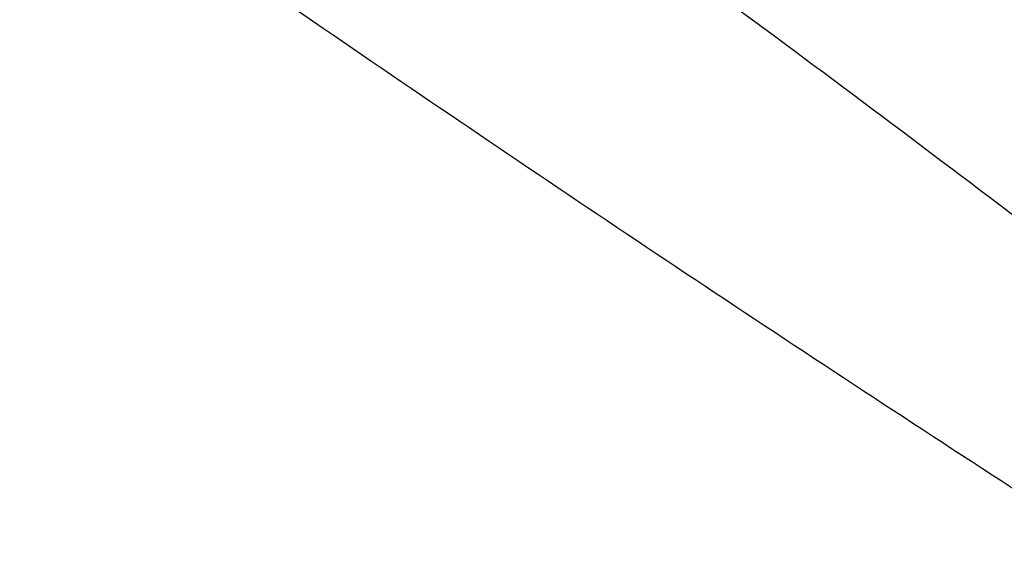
# Model space of a CAD drawing. Header units: millimetres. Extents: x 0 to 768, y 0 to 594.
# Tile 125 of 145: x 621.212 to 622.958, y 400.719 to 401.674. Entities that reach past the tile are written whole.
import ezdxf

# ---------------------------------------------------------------- set-up
doc = ezdxf.new("R2010")
doc.units = ezdxf.units.MM
doc.header["$LTSCALE"] = 2.75

msp = doc.modelspace()

# ---------------------------------------------------------------- linework, layer by layer
for points in [[(625.5867, 397.9308), (616.0995, 403.4076), (608.6912, 410.6165), (605.4492, 418.5048)], [(625.5867, 397.2776), (616.0995, 402.7544), (608.6912, 409.9633), (605.4492, 417.8515)], [(625.5867, 396.2977), (616.0995, 401.7745), (608.6912, 408.9834), (605.4492, 416.8717)]]:
    msp.add_open_spline(points, degree=3)
for points, knots in [([(625.9402, 396.5018), (624.6413, 397.2851), (622.0289, 398.8604), (618.4911, 401.4397), (615.2442, 404.1747), (612.29, 407.108), (609.7337, 410.2338), (608.0416, 412.6293), (607.3888, 413.9863), (607.2799, 414.2127)], [0, 0, 0, 0, 0.155364, 0.312463, 0.470911, 0.63036, 0.798162, 0.966324, 1, 1, 1, 1]), ([(625.6758, 399.7152), (625.6275, 399.729), (625.5304, 399.7566), (625.3826, 399.8079), (625.2322, 399.8668), (625.0363, 399.9526), (624.7897, 400.0762), (624.4012, 400.2991), (623.9181, 400.6215), (623.352, 401.0403), (622.7927, 401.4649), (622.2387, 401.8762), (621.6892, 402.2561), (620.9652, 402.7419), (620.0771, 403.3487), (619.0399, 404.0989), (618.2003, 404.76), (617.5433, 405.2999), (616.5726, 406.116), (615.4827, 407.0752), (614.2989, 408.2067), (613.4427, 409.0689), (612.8239, 409.7253), (612.4218, 410.1772), (612.1563, 410.4794), (611.829, 410.8543), (611.4433, 411.2856), (611.1228, 411.6511), (610.8754, 411.9473), (610.6893, 412.1804), (610.5135, 412.4135), (610.3952, 412.586), (610.3385, 412.6687)], [0, 0, 0, 0, 0.007771, 0.015662, 0.023683, 0.031841, 0.047005, 0.063152, 0.094402, 0.125726, 0.157064, 0.188352, 0.219598, 0.250851, 0.313364, 0.375846, 0.438318, 0.469563, 0.500819, 0.625719, 0.688067, 0.750383, 0.812696, 0.828279, 0.843865, 0.87504, 0.906233, 0.937446, 0.954474, 0.968676, 0.984993, 1, 1, 1, 1]), ([(625.6313, 399.2154), (625.4364, 399.3287), (625.0459, 399.5558), (624.4675, 399.9032), (623.8932, 400.2563), (623.3237, 400.6155), (622.759, 400.9807), (622.1993, 401.3518), (621.6448, 401.7289), (621.0955, 402.1119), (620.5517, 402.5007), (620.0134, 402.8953), (619.4808, 403.2957), (618.9541, 403.7019), (618.4334, 404.1136), (617.9188, 404.5311), (617.4105, 404.9541), (616.9086, 405.3827), (616.4133, 405.8168), (615.9248, 406.2564), (615.4432, 406.7013), (614.9686, 407.1517), (614.5012, 407.6074), (614.0411, 408.0683), (613.5885, 408.5345), (613.1436, 409.0059), (612.7065, 409.4824), (612.2774, 409.9641), (611.8564, 410.4507), (611.4437, 410.9423), (611.0396, 411.439), (610.6434, 411.9402), (610.3871, 412.2779), (610.2589, 412.4469)], [0, 0, 0, 0, 0.0307919, 0.0616954, 0.092709, 0.1238312, 0.1550607, 0.1863959, 0.2178355, 0.2493779, 0.2810217, 0.3127655, 0.3446078, 0.376547, 0.4085819, 0.440711, 0.4729327, 0.5052458, 0.5376488, 0.5701402, 0.6027189, 0.6353833, 0.6681322, 0.7009643, 0.7338784, 0.7668731, 0.7999473, 0.8330998, 0.8663296, 0.8996354, 0.9330165, 0.9664716, 1, 1, 1, 1])]:
    msp.add_open_spline(points, degree=3, knots=knots)

doc.saveas('drawing.dxf')
